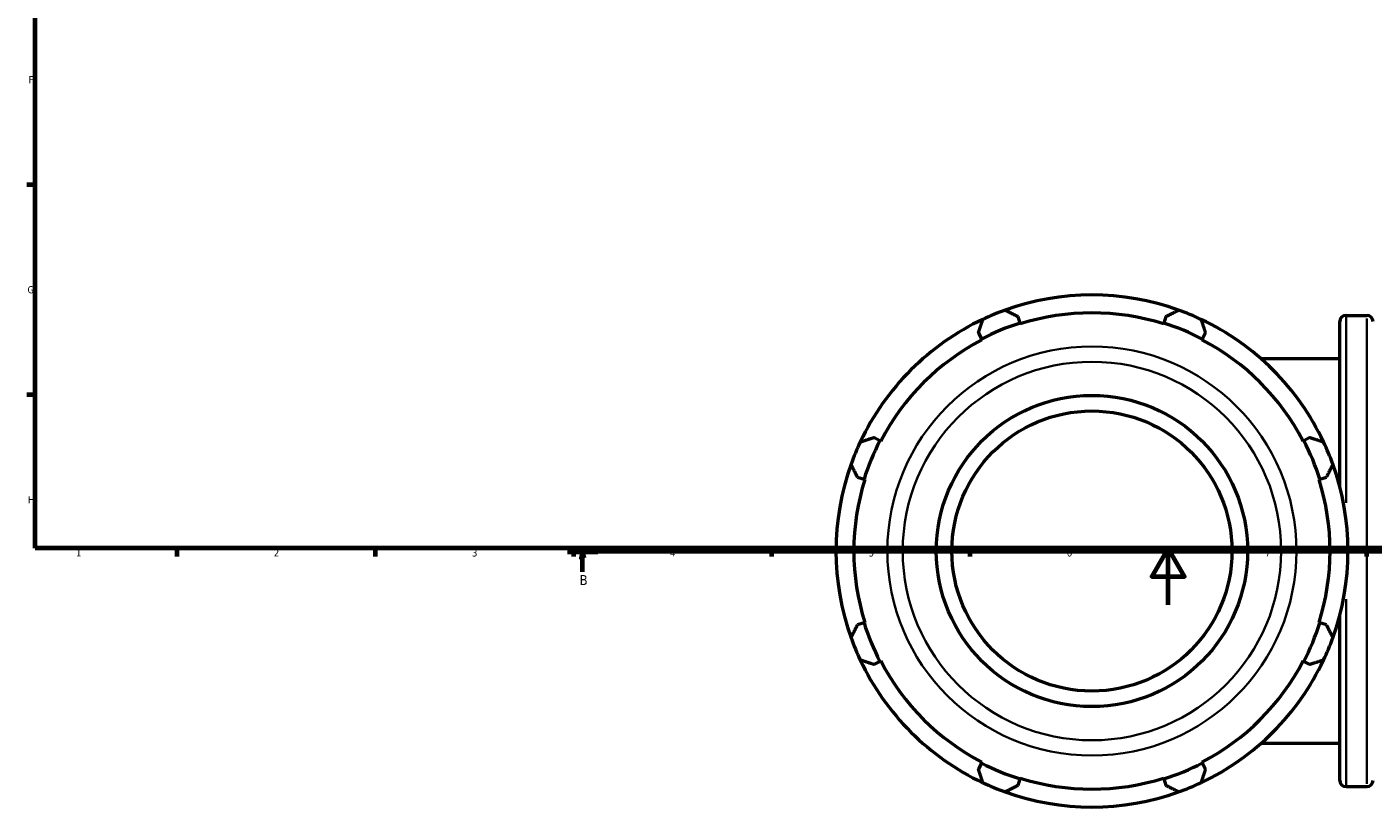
# Model space of a CAD drawing. Header units: millimetres. Extents: x -20 to 1216, y -71 to 1394.
# Tile 1 of 10: x 17 to 493, y -71 to 204. Entities that reach past the tile are written whole.
import ezdxf

# ---------------------------------------------------------------- set-up
doc = ezdxf.new("R2010")
doc.units = ezdxf.units.MM
doc.linetypes.add('CHAIN', pattern=[0.7087, 0.4724, -0.0591, 0.1181, -0.0591])
for name, color, linetype, lineweight in [('Border (ISO)', 7, 'Continuous', 70), ('Section Line (ISO)', 7, 'CHAIN', 70), ('Visible (ISO)', 7, 'Continuous', 50), ('Visible Narrow (ISO)', 7, 'Continuous', 35)]:
    doc.layers.add(name, color=color, linetype=linetype, lineweight=lineweight)
doc.styles.add('Label Text (ISO)', font='tahoma.ttf')
doc.styles.add('Note Text (ISO)', font='tahoma.ttf')

# ---------------------------------------------------------------- blocks, each defined once
blk = doc.blocks.new('Borders Default Border')
at = {"layer": 'Border (ISO)'}
for p, q in [((20, 148.5), (17.1, 148.5)), ((20, 74.25), (17.1, 74.25)), ((70.08, 20), (70.08, 17.1)), ((140.17, 20), (140.17, 17.1)), ((210.25, 20), (210.25, 17.1)), ((280.33, 20), (280.33, 17.1)), ((350.42, 20), (350.42, 17.1)), ((490.58, 20), (490.58, 17.1))]:
    blk.add_line(p, q, dxfattribs=at)
at = {"layer": 'Border (ISO)', "flags": 128}
for points in [[(20, 20), (20, 574), (821, 574), (821, 20), (20, 20)], [(420.5, 0), (420.5, 20), (414.73, 10), (426.27, 10), (420.5, 20)]]:
    blk.add_lwpolyline(points, dxfattribs=at)
at = {"layer": 'Border (ISO)', "color": 232, "true_color": 0xca0064, "char_height": 2.5, "attachment_point": 7, "style": 'Note Text (ISO)'}
for s, insert in [('F', (17.7, 184.38)), ('G', (17.31, 110.08)), ('H', (17.44, 35.88)), ('1', (34.48, 17.1)), ('2', (104.37, 17.1)), ('3', (174.43, 17.05)), ('4', (244.42, 17.1)), ('5', (314.64, 17.05)), ('6', (384.66, 17.05)), ('7', (454.77, 17.1))]:
    blk.add_mtext(s, dxfattribs=dict(at, insert=insert))
blk = doc.blocks.new('2dTransSection0')
at = {"layer": 'Section Line (ISO)', "linetype": 'CHAIN'}
blk.add_line((208.12, 19.03), (825.38, 19.03), dxfattribs=at)
at = {"layer": 'Section Line (ISO)', "linetype": 'Continuous', "lineweight": 140}
blk.add_line((208.12, 19.03), (218.91, 19.03), dxfattribs=at)
at = {"layer": 'Section Line (ISO)', "linetype": 'Continuous'}
for p, q in [((213.52, 19.03), (213.02, 16.53)), ((213.02, 16.53), (214.02, 16.53)), ((213.52, 16.53), (213.52, 19.03)), ((214.02, 16.53), (213.52, 19.03)), ((213.52, 11.67), (213.52, 16.53))]:
    blk.add_line(p, q, dxfattribs=at)
at = {"layer": 'Section Line (ISO)', "linetype": 'Continuous', "flags": 128}
blk.add_lwpolyline([(214.02, 16.53), (213.52, 19.03), (213.02, 16.53), (214.02, 16.53)], dxfattribs=at)
at = {"layer": 'Section Line (ISO)'}
blk.add_solid([(214.02, 16.53), (213.52, 19.03), (213.02, 16.53), (214.02, 16.53)], dxfattribs=at)
at = {"layer": 'Section Line (ISO)', "insert": (212.45, 7.03), "char_height": 3.5, "attachment_point": 7, "style": 'Label Text (ISO)'}
blk.add_mtext('B', dxfattribs=at)

msp = doc.modelspace()

# ---------------------------------------------------------------- linework, layer by layer
at = {"layer": 'Visible (ISO)'}
for p, q in [((368.134, 99.58), (367.406, 101.888)), ((419.657, 101.888), (418.929, 99.58)), ((481.143, 41.709), (481.143, 100.089)), ((483.343, 102.289), (490.703, 102.289)), ((353.414, 96.092), (354.532, 93.946)), ((368.222, 99.298), (368.134, 99.58)), ((418.929, 99.58), (418.84, 99.298)), ((432.531, 93.946), (433.648, 96.092)), ((354.532, 93.946), (354.668, 93.684)), ((432.394, 93.684), (432.531, 93.946)), ((481.143, 86.904), (453.391, 86.904)), ((318.614, 58.028), (316.468, 59.146)), ((318.876, 57.892), (318.614, 58.028)), ((468.448, 58.028), (468.186, 57.892)), ((470.595, 59.146), (468.448, 58.028)), ((310.672, 45.154), (312.98, 44.426)), ((312.98, 44.426), (313.262, 44.338)), ((473.801, 44.338), (474.082, 44.426)), ((474.082, 44.426), (476.39, 45.154)), ((481.143, -62.031), (481.143, -3.651)), ((312.98, -6.369), (310.672, -7.097)), ((313.262, -6.28), (312.98, -6.369)), ((474.082, -6.369), (473.801, -6.28)), ((476.39, -7.097), (474.082, -6.369)), ((316.468, -21.088), (318.614, -19.971)), ((318.614, -19.971), (318.876, -19.834)), ((468.186, -19.834), (468.448, -19.971)), ((468.448, -19.971), (470.595, -21.088)), ((453.391, -48.846), (481.143, -48.846)), ((354.532, -55.888), (353.414, -58.035)), ((354.668, -55.626), (354.532, -55.888)), ((432.531, -55.888), (432.394, -55.626)), ((433.648, -58.035), (432.531, -55.888)), ((367.406, -63.83), (368.134, -61.522)), ((368.134, -61.522), (368.222, -61.241)), ((418.84, -61.241), (418.929, -61.522)), ((418.929, -61.522), (419.657, -63.83)), ((483.343, -64.231), (490.703, -64.231))]:
    msp.add_line(p, q, dxfattribs=at)
for radius in [55, 49.5]:
    msp.add_circle((393.531, 19.029), radius, dxfattribs=at)
for centre, radius, start, end in [((393.531, 19.029), 90.5, 70.20802, 109.79198), ((393.531, 19.029), 90.5, 115.20802, 154.79198), ((393.531, 19.029), 90.5, 109.79198, 115.20802), ((393.531, 19.029), 84.165, 72.5, 107.5), ((393.531, 19.029), 90.5, 64.79198, 70.20802), ((393.531, 19.029), 90.5, 25.20802, 64.79198), ((483.343, 100.089), 2.2, 90, 180), ((490.703, 100.089), 2.2, 0, 90), ((393.531, 19.029), 84.46, 107.5, 117.5), ((393.531, 19.029), 84.46, 62.5, 72.5), ((393.531, 19.029), 84.165, 117.5, 152.5), ((393.531, 19.029), 84.165, 27.5, 62.5), ((393.531, 19.029), 90.5, 154.79198, 160.20802), ((393.531, 19.029), 84.46, 152.5, 162.5), ((393.531, 19.029), 84.46, 17.5, 27.5), ((393.531, 19.029), 90.5, 19.79198, 25.20802), ((393.531, 19.029), 90.5, 160.20802, 199.79198), ((393.531, 19.029), 90.5, 340.20802, 19.79198), ((393.531, 19.029), 84.165, 162.5, 197.5), ((393.531, 19.029), 84.165, 342.5, 17.5), ((393.531, 19.029), 84.46, 197.5, 207.5), ((393.531, 19.029), 84.46, 332.5, 342.5), ((393.531, 19.029), 90.5, 199.79198, 205.20802), ((393.531, 19.029), 90.5, 334.79198, 340.20802), ((393.531, 19.029), 90.5, 205.20802, 244.79198), ((393.531, 19.029), 84.165, 207.5, 242.5), ((393.531, 19.029), 90.5, 295.20802, 334.79198), ((393.531, 19.029), 84.165, 297.5, 332.5), ((393.531, 19.029), 84.46, 242.5, 252.5), ((393.531, 19.029), 84.46, 287.5, 297.5), ((393.531, 19.029), 84.165, 252.5, 287.5), ((393.531, 19.029), 90.5, 244.79198, 250.20802), ((393.531, 19.029), 90.5, 250.20802, 289.79198), ((393.531, 19.029), 90.5, 289.79198, 295.20802), ((483.343, -62.031), 2.2, 180, 270), ((490.703, -62.031), 2.2, 270, 0)]:
    msp.add_arc(centre, radius, start, end, dxfattribs=at)
for points, weights in [([(353.414, 96.092), (354.185, 98.452), (354.987, 100.91)], [1.00058569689, 1.00070133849, 1]), ([(362.887, 104.183), (365.193, 103.012), (367.406, 101.888)], [1, 1.0007013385, 1.00058569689]), ([(419.657, 101.888), (421.87, 103.012), (424.175, 104.183)], [1.00058569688, 1.00070133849, 1]), ([(432.076, 100.91), (432.878, 98.452), (433.648, 96.092)], [1, 1.00070133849, 1.00058569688]), ([(311.65, 57.573), (314.108, 58.375), (316.468, 59.146)], [1, 1.00070133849, 1.00058569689]), ([(470.595, 59.146), (472.955, 58.375), (475.413, 57.573)], [1.00058569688, 1.00070133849, 1]), ([(310.672, 45.154), (309.548, 47.367), (308.377, 49.673)], [1.00058569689, 1.00070133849, 1]), ([(478.685, 49.673), (477.514, 47.367), (476.39, 45.154)], [1, 1.00070133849, 1.00058569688]), ([(308.377, -11.615), (309.548, -9.31), (310.672, -7.097)], [1, 1.00070133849, 1.00058569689]), ([(476.39, -7.097), (477.514, -9.31), (478.685, -11.615)], [1.00058569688, 1.00070133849, 1]), ([(316.468, -21.088), (314.108, -20.318), (311.65, -19.516)], [1.00058569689, 1.00070133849, 1]), ([(475.413, -19.516), (472.955, -20.318), (470.595, -21.088)], [1, 1.00070133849, 1.00058569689]), ([(354.987, -62.853), (354.185, -60.395), (353.414, -58.035)], [1, 1.00070133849, 1.00058569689]), ([(433.648, -58.035), (432.878, -60.395), (432.076, -62.853)], [1.00058569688, 1.00070133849, 1]), ([(367.406, -63.83), (365.193, -64.954), (362.887, -66.125)], [1.00058569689, 1.0007013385, 1]), ([(424.175, -66.125), (421.87, -64.954), (419.657, -63.83)], [1, 1.00070133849, 1.00058569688])]:
    msp.add_rational_spline(points, weights, degree=2, dxfattribs=at)
at = {"layer": 'Visible Narrow (ISO)'}
for p, q in [((483.343, 102.074), (483.343, 36.06)), ((490.703, -63.206), (490.703, 101.264)), ((483.343, 1.998), (483.343, -64.017))]:
    msp.add_line(p, q, dxfattribs=at)
for radius in [72.301, 66.885]:
    msp.add_circle((393.531, 19.029), radius, dxfattribs=at)

# ---------------------------------------------------------------- block references
msp.add_blockref('Borders Default Border', (0, 0))
at = {"layer": 'Section Line (ISO)'}
msp.add_blockref('2dTransSection0', (0, 0), dxfattribs=at)

doc.saveas('drawing.dxf')
